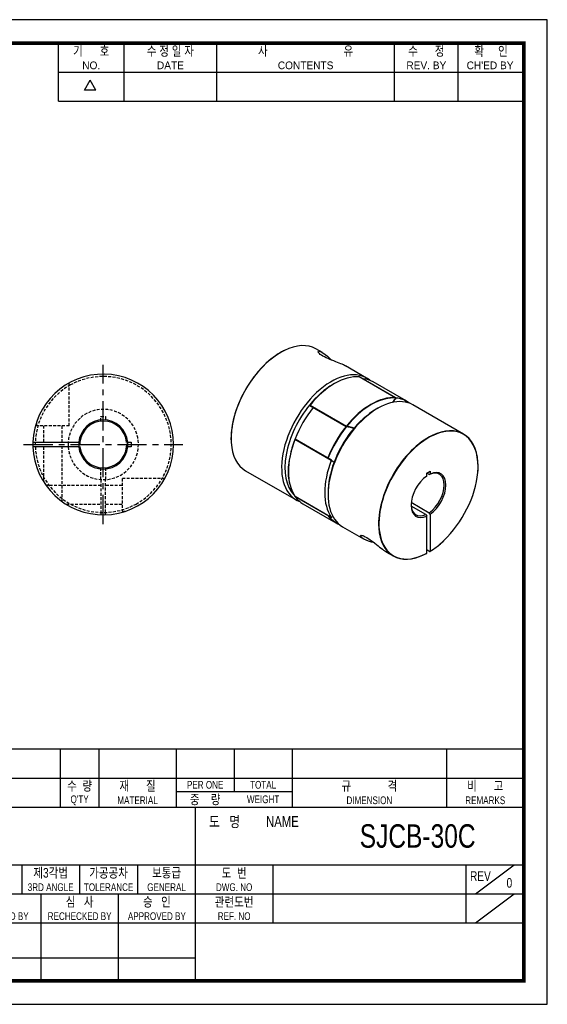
# Model space of a CAD drawing. Header units: millimetres. Extents: x 0 to 297, y 0 to 210.
# Tile 2 of 2: x 184 to 297, y 0 to 210. Entities that reach past the tile are written whole.
import ezdxf
from ezdxf.enums import TextEntityAlignment as Align

# ---------------------------------------------------------------- set-up
doc = ezdxf.new("R2010")
doc.units = ezdxf.units.MM
doc.header["$LTSCALE"] = 5
for name, pattern in [('CENTER', [2, 1.25, -0.25, 0.25, -0.25]), ('DASHED', [0.75, 0.5, -0.25]), ('HIDDEN2', [0.1875, 0.125, -0.0625])]:
    doc.linetypes.add(name, pattern=pattern)
doc.layers.get('0').update_dxf_attribs({"linetype": 'CONTINUOUS'})
for name, color, linetype in [('BM', 2, 'CONTINUOUS'), ('CT', 1, 'CENTER'), ('D', 7, 'CONTINUOUS'), ('HD', 4, 'DASHED')]:
    doc.layers.add(name, color=color, linetype=linetype)
doc.styles.get("Standard").update_dxf_attribs({"font": 'Gulim.ttf', "width": 0.8, "height": 3})

msp = doc.modelspace()

# ---------------------------------------------------------------- linework, layer by layer
for p, q in [((192.71392, 192.64074), (192.71392, 205)), ((206.72109, 192.64074), (206.72109, 205)), ((226.49591, 192.64074), (226.49591, 205)), ((264.39765, 192.64074), (264.39765, 205)), ((277.99284, 192.64074), (277.99284, 205)), ((192.71392, 198.82037), (291.58802, 198.82037)), ((198.25647, 194.97648), (199.49239, 197.11716)), ((200.72832, 194.97648), (199.49239, 197.11716)), ((200.72832, 194.97648), (198.25647, 194.97648)), ((192.71392, 192.64074), (291.58802, 192.64074)), ((292, 54.43705), (147.8086, 54.43705)), ((193.1259, 54.43705), (193.1259, 42.07779)), ((201.36541, 54.43705), (201.36541, 42.07779)), ((217.84443, 54.43705), (217.84443, 42.07779)), ((230.20369, 54.43705), (230.20369, 45.37359)), ((242.56295, 54.43705), (242.56295, 42.07779)), ((275.52098, 54.43705), (275.52098, 42.07779)), ((147.8086, 48.25742), (292, 48.25742)), ((217.84443, 45.37359), (242.56295, 45.37359)), ((147.8086, 42.07779), (292, 42.07779)), ((221.96418, 5), (221.96418, 42.07779)), ((147.8086, 29.71852), (292, 29.71852)), ((184.88639, 29.71852), (184.88639, 23.53889)), ((197.24565, 29.71852), (197.24565, 23.53889)), ((209.60492, 29.71852), (209.60492, 23.53889)), ((238.4432, 29.71852), (238.4432, 17.35926)), ((279.64074, 29.71852), (279.64074, 17.35926)), ((281.70061, 23.53889), (289.94012, 29.71852)), ((147.8086, 23.53889), (221.96418, 23.53889)), ((189.00615, 23.53889), (189.00615, 5)), ((205.48516, 23.53889), (205.48516, 5)), ((221.96418, 23.53889), (292, 23.53889)), ((281.70061, 17.35926), (289.94012, 23.53889)), ((147.8086, 17.35926), (292, 17.35926)), ((147.8086, 9.87984), (221.96418, 9.87984))]:
    msp.add_line(p, q)
msp.add_lwpolyline([(297, 210), (0, 210), (0, 0), (297, 0)], close=True)
msp.add_lwpolyline([(292, 205, 0.8, 0.8, 0), (5, 205, 0.8, 0.8, 0), (5, 5, 0.8, 0.8, 0), (292, 5, 0.8, 0.8, 0)], format="xyseb", close=True)
at = {"layer": 'BM', "linetype": 'Continuous'}
for p, q in [((249.0371, 138.9899), (247.65078, 139.79029)), ((258.43416, 133.5645), (253.97297, 136.14017)), ((251.64127, 132.41332), (251.28772, 132.2092)), ((264.63418, 129.36853), (256.89136, 133.83885)), ((264.64168, 129.36626), (256.89759, 133.83731)), ((257.70477, 133.40407), (264.70513, 129.36241)), ((266.88409, 128.68594), (259.88373, 132.72759)), ((264.66965, 129.34193), (264.66036, 129.34729)), ((246.33784, 127.73625), (246.33208, 127.87332)), ((246.3392, 127.73358), (254.1265, 123.23758)), ((246.39118, 127.77657), (254.134, 123.30625)), ((254.06305, 123.2182), (247.06269, 127.25986)), ((247.09817, 127.28034), (254.09852, 123.23868)), ((260.83366, 127.10609), (260.4801, 126.90197)), ((279.11704, 121.62324), (268.33366, 127.84903)), ((187.34951, 119.89917), (187.29948, 119.89917)), ((187.34951, 119.89917), (197.06501, 119.89917)), ((197.31621, 119.89917), (197.06501, 119.89917)), ((207.51728, 119.89917), (207.26608, 119.89917)), ((207.51728, 119.89917), (208.27027, 119.89917)), ((208.27027, 119.89917), (208.27027, 118.89917)), ((250.91045, 116.00826), (243.16763, 120.47857)), ((243.20841, 120.58404), (250.20876, 116.54238)), ((250.20876, 116.50142), (243.20841, 120.54308)), ((251.01065, 116.02341), (243.22335, 120.51941)), ((187.29948, 118.89917), (187.34951, 118.89917)), ((197.06501, 118.89917), (187.34951, 118.89917)), ((197.06501, 118.89917), (197.31621, 118.89917)), ((207.26608, 118.89917), (207.51728, 118.89917)), ((208.27027, 118.89917), (207.51728, 118.89917)), ((251.02467, 116.01343), (251.50421, 115.60282)), ((232.65078, 113.80953), (243.43416, 107.58374)), ((271.29884, 113.29026), (272.00594, 113.69851)), ((272.00594, 113.69851), (272.00594, 113.08369)), ((271.29884, 112.67544), (271.29884, 113.29026)), ((271.82917, 112.98065), (271.29884, 113.28684)), ((271.82917, 112.98065), (272.00594, 113.08369)), ((243.16763, 108.35401), (250.91045, 103.88369)), ((243.17335, 108.34865), (250.91743, 103.8776)), ((250.20876, 104.25397), (243.20841, 108.29563)), ((250.22706, 109.14317), (250.22706, 108.73492)), ((244.88373, 106.74683), (251.88409, 102.70517)), ((271.12206, 104.44836), (267.9578, 106.27525)), ((267.97563, 107.08146), (271.82917, 104.85661)), ((251.28934, 104.03718), (251.02467, 103.88804)), ((271.12206, 104.44836), (271.29884, 104.1412)), ((271.29884, 96.20853), (271.29884, 104.1412)), ((272.00594, 104.54945), (271.82917, 104.85661)), ((272.00594, 104.54945), (272.00594, 96.61678)), ((253.33366, 101.86826), (257.79485, 99.29259)), ((271.29884, 96.98418), (271.97059, 96.59634)), ((262.73072, 96.44287), (264.11704, 95.64248))]:
    msp.add_line(p, q, dxfattribs=at)
at = {"layer": 'BM', "linetype": 'HIDDEN2'}
msp.add_line((195.0875, 117.49917), (195.0293, 117.52417), dxfattribs=at)
at = {"layer": 'BM', "linetype": 'Continuous'}
for centre, radius, start, end in [((247.086, 126.95974), 13.95044, 119.9288449, 125.2000328), ((246.04556, 128.87483), 11.77176, 115.9407322, 120.1906986), ((202.29114, 119.39917), 15, 181.9102132, 178.0897868), ((257.68703, 133.35851), 0.05, 84.7268674, 126.5058068), ((264.61668, 129.32296), 0.05, 0, 60), ((264.61668, 129.32296), 0.05, 321.4054068, 0), ((247.08043, 127.23478), 0.05, 84.7268674, 141.2728988), ((202.29114, 119.39917), 5.25, 5.4650238, 174.5349762), ((202.29114, 119.39917), 5, 5.7391705, 174.2608295), ((254.1515, 123.28088), 0.05, 240, 264.3903843), ((202.29114, 119.39917), 15, 178.0897868, 181.9102132), ((202.29114, 119.39917), 7.5, 176.1774463, 183.8225537), ((202.29114, 119.39917), 7.5, 176.1774463, 183.8225537), ((202.29114, 119.39917), 5.25, 174.5349762, 185.4650238), ((202.29114, 119.39917), 5.25, 0, 5.4650238), ((241.19487, 120.66192), 11.66557, 177.714517, 184.1047763), ((243.19835, 120.4761), 0.05, 60, 158.9944297), ((243.23899, 120.58122), 0.05, 158.7271012, 215.2731326), ((202.29114, 119.39917), 5.25, 185.4650238, 354.5349762), ((202.29114, 119.39917), 5, 185.7391705, 354.2608295), ((202.29114, 119.39917), 5.25, 354.5265871, 0), ((268.65707, 114.69927), 13.58094, 354.5526742, 3.8064323), ((252.14417, 113.6537), 10.42839, 169.8644293, 210.4829764), ((243.19835, 108.39195), 0.05, 214.5990913, 240), ((243.23899, 108.33377), 0.05, 173.4941932, 215.2731326), ((263.39568, 110.81712), 16.59428, 309.7602336, 313.9746447), ((263.25015, 110.71505), 16.60984, 301.77236, 310.3713047), ((268.47089, 101.13379), 5.69141, 295.0291982, 299.6690638)]:
    msp.add_arc(centre, radius, start, end, dxfattribs=at)
at = {"layer": 'BM', "linetype": 'HIDDEN2'}
for centre, radius, start, end in [((202.29114, 119.39917), 14.5, 178.0238917, 181.9761083), ((202.29114, 119.39917), 5, 174.2608295, 185.7391705), ((202.29114, 119.39917), 5, 354.2608295, 5.7391705), ((194.97131, 117.54917), 0.05, 299.1021288, 14.1837906)]:
    msp.add_arc(centre, radius, start, end, dxfattribs=at)
at = {"layer": 'BM', "linetype": 'Continuous'}
for centre, major_axis, ratio, start_param, end_param in [((240.15078, 126.79991), (-7.5, -12.99038), 0.577350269, 3.141592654, 3.854326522), ((240.15078, 126.79991), (-7.5, -12.99038), 0.577350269, 3.854326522, 5.570248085), ((240.11543, 126.82032), (-7.475, -12.94708), 0.577350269, 4.030729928, 5.460878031), ((250.93416, 120.57412), (-7.5, -12.99038), 0.577350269, 3.044803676, 6.379974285), ((251.64127, 120.16587), (7.5, 12.99038), 0.577350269, 0.267582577, 1.303213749), ((257.68703, 133.35851), (0.025, 0.0433), 0.577350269, 0.259867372, 1.1607453), ((257.68703, 133.35851), (-0.0046, -0.04979), 0.789081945, 2.793043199, 3.141592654), ((252.38373, 119.73721), (-7.5, -12.99038), 0.577350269, 3.141592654, 3.401460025), ((251.28772, 120.37), (7.25, 12.55737), 0.577350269, 0.785398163, 1.289856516), ((260.83366, 114.85864), (7.5, 12.99038), 0.577350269, 0, 3.141592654), ((259.38409, 115.69555), (7.5, 12.99038), 0.577350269, 0.267582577, 1.303213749), ((259.41944, 115.67514), (7.475, 12.94708), 0.577350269, 0.503936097, 1.303213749), ((259.41944, 115.67514), (7.475, 12.94708), 0.577350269, 0.267582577, 0.503936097), ((270.02604, 121.79887), (-7.525, -13.03368), 0.577350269, 4.456353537, 4.536096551), ((270.02604, 121.79887), (7.475, 12.94708), 0.577350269, 1.310928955, 1.389296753), ((264.61668, 129.32296), (-0.025, -0.0433), 0.577350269, 3.141592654, 3.409175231), ((264.61668, 129.32296), (0.00401, 0.04984), 0.787439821, 4.354566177, 5.925362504), ((264.68739, 129.31685), (0.025, 0.0433), 0.577350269, 0.259867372, 1.310928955), ((264.68739, 129.31685), (-0.03901, 0.03128), 0.209800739, 3.773261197, 5.344057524), ((259.38409, 115.69555), (-7.5, -12.99038), 0.577350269, 3.044803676, 3.401460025), ((264.68739, 129.31685), (0.0046, 0.04979), 0.789081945, 4.363839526, 5.934635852), ((259.41944, 115.67514), (-7.475, -12.94708), 0.577350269, 3.064627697, 3.401460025), ((251.28772, 120.37), (7.25, 12.55737), 0.577350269, 1.289856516, 2.976355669), ((252.34838, 119.75762), (-7.475, -12.94708), 0.577350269, 4.452521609, 4.972256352), ((252.38373, 119.73721), (7.5, 12.99038), 0.577350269, 1.310928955, 1.830663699), ((247.08043, 127.23478), (0.025, 0.0433), 0.577350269, 0.259867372, 1.310928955), ((247.08043, 127.23478), (-0.0046, -0.04979), 0.789081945, 2.793043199, 3.141592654), ((241.77713, 113.61349), (-7.5, -12.99038), 0.577350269, 3.398056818, 3.401460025), ((260.4801, 115.06277), (-7.25, -12.55737), 0.577350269, 3.926990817, 4.993328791), ((259.38409, 115.69555), (-7.5, -12.99038), 0.577350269, 4.452521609, 4.972256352), ((259.41944, 115.67514), (7.475, 12.94708), 0.577350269, 1.310928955, 1.830663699), ((254.08079, 123.19313), (0.025, 0.0433), 0.577350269, 0.259867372, 1.310928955), ((254.08079, 123.19313), (0.03901, -0.03128), 0.209800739, 0.631668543, 2.20246487), ((248.77749, 109.57183), (-7.5, -12.99038), 0.577350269, 3.397628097, 3.401460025), ((254.08079, 123.19313), (-0.0046, -0.04979), 0.789081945, 1.222246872, 2.793043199), ((254.1515, 123.28088), (0.025, 0.0433), 0.577350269, 1.303213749, 3.141592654), ((248.81284, 109.55142), (-7.475, -12.94708), 0.577350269, 3.216537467, 3.401460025), ((248.77749, 109.57183), (-7.5, -12.99038), 0.577350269, 3.210379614, 3.397628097), ((254.1515, 123.28088), (-0.03886, 0.03146), 0.215882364, 3.774254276, 5.345050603), ((254.1515, 123.28088), (0.00489, 0.04976), 0.789880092, 3.141592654, 4.368475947), ((248.81284, 109.55142), (-7.525, -13.03368), 0.577350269, 3.213886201, 3.397628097), ((271.65239, 108.61245), (-7.475, -12.94708), 0.577350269, 3.704294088, 5.738891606), ((271.61704, 108.63286), (7.5, 12.99038), 0.577350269, 5.569857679, 6.988504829), ((271.65239, 108.61245), (-7.475, -12.94708), 0.577350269, 2.250275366, 3.704294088), ((240.15078, 126.79991), (-7.5, -12.99038), 0.577350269, 5.570248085, 6.283185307), ((252.38373, 119.73721), (-7.5, -12.99038), 0.577350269, 4.979971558, 6.01560273), ((252.34838, 119.75762), (-7.475, -12.94708), 0.577350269, 4.979971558, 5.351130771), ((243.19835, 120.4761), (0.04668, -0.01792), 0.215882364, 3.141592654, 4.079727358), ((243.19835, 120.4761), (-0.025, -0.0433), 0.577350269, 3.141592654, 4.979971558), ((243.23899, 120.58122), (0.04082, 0.02887), 0.789081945, 3.141592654, 3.490142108), ((243.23899, 120.58122), (-0.025, -0.0433), 0.577350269, 4.972256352, 6.023317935), ((252.38373, 131.98466), (7.5, 12.99038), 0.577350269, 2.881725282, 2.885128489), ((271.61704, 108.63286), (7.5, 12.99038), 0.577350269, 0.705319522, 2.429824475), ((260.12655, 115.26689), (-7.5, -12.99038), 0.577350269, 4.979971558, 6.01560273), ((250.23935, 116.53956), (-0.025, -0.0433), 0.577350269, 4.972256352, 6.023317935), ((250.23935, 116.53956), (0.04659, -0.01814), 0.209800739, 4.080720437, 5.651516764), ((250.23935, 116.53956), (0.04082, 0.02887), 0.789081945, 3.490142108, 5.060938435), ((259.38409, 127.943), (7.5, 12.99038), 0.577350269, 2.881725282, 2.885128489), ((260.4801, 115.06277), (-7.25, -12.55737), 0.577350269, 4.993328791, 5.497787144), ((259.41944, 127.92259), (7.475, 12.94708), 0.577350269, 2.881725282, 2.898208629), ((271.47561, 108.71451), (-2.5, -4.33013), 0.577350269, 0.885565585, 3.826823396), ((271.65239, 108.61245), (-2.625, -4.54663), 0.577350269, 0.880780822, 3.831608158), ((271.65239, 108.61245), (2.625, 4.54663), 0.577350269, 0.880780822, 3.831608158), ((271.65239, 108.61245), (-7.475, -12.94708), 0.577350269, 1.099647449, 2.250275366), ((243.19835, 108.39195), (0.04116, 0.02839), 0.787439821, 3.141592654, 3.499415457), ((243.19835, 108.39195), (0.025, 0.0433), 0.577350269, 2.874010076, 3.141592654), ((243.23899, 108.33377), (0.04082, 0.02887), 0.789081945, 3.141592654, 3.490142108), ((243.23899, 108.33377), (-0.025, -0.0433), 0.577350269, 5.122440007, 6.023317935), ((252.38373, 119.73721), (7.5, 12.99038), 0.577350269, 2.881725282, 3.141592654), ((271.47561, 108.71451), (2.5, 4.33013), 0.577350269, 2.380892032, 3.826823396), ((250.23935, 104.29211), (-0.025, -0.0433), 0.577350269, 5.122440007, 6.023317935), ((250.23935, 104.29211), (0.04082, 0.02887), 0.789081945, 3.490142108, 4.635734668), ((259.38409, 115.69555), (7.5, 12.99038), 0.577350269, 2.881725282, 3.238381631), ((259.41944, 115.67514), (7.475, 12.94708), 0.577350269, 2.886965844, 3.21855761), ((271.61704, 108.63286), (7.5, 12.99038), 0.577350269, 2.429824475, 3.854977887), ((271.65239, 108.61245), (-7.475, -12.94708), 0.577350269, -0.544293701, 0.751947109), ((271.65239, 108.61245), (-7.475, -12.94708), 0.577350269, 0.818849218, 1.099647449)]:
    msp.add_ellipse(centre, major_axis=major_axis, ratio=ratio, start_param=start_param, end_param=end_param, dxfattribs=at)
for points, knots in [([(253.97717, 136.13774), (253.70071, 136.29732), (253.37227, 136.4543), (252.53409, 136.80759), (252.01638, 137.00091), (250.92535, 137.41965), (250.34701, 137.64974), (249.32331, 138.13451), (248.87697, 138.39303), (248.2821, 138.84541), (248.12718, 139.04001), (248.09375, 139.27318), (248.20922, 139.31097), (248.7836, 139.18159), (249.44452, 138.77727), (250.40482, 137.96538), (250.69451, 137.69492), (250.98966, 137.40013)], [0.0072739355, 0.0072739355, 0.0072739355, 0.0072739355, 0.0625, 0.0625, 0.125, 0.125, 0.1875, 0.1875, 0.25, 0.25, 0.3125, 0.3125, 0.375, 0.375, 0.5, 0.5, 0.5521587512, 0.5521587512, 0.5521587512, 0.5521587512]), ([(256.89136, 133.83885), (256.89409, 133.83863), (256.8962, 133.8381), (256.89756, 133.83732), (256.89758, 133.83732), (256.89759, 133.83731), (256.89761, 133.8373)], [0, 0, 0, 0, 0.1014119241, 0.1014119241, 0.1014119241, 0.1024380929, 0.1024380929, 0.1024380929, 0.1024380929]), ([(246.33784, 127.73625), (246.33785, 127.73438), (246.33873, 127.73344), (246.34028, 127.73333), (246.34216, 127.73319), (246.34506, 127.73426), (246.34883, 127.73651), (246.35213, 127.73848), (246.35619, 127.74142), (246.36088, 127.74536), (246.36419, 127.74814), (246.36789, 127.75149), (246.37183, 127.75533), (246.37487, 127.75831), (246.37812, 127.76165), (246.38135, 127.76518), (246.3841, 127.76818), (246.38689, 127.77138), (246.3895, 127.77453), (246.39007, 127.77521), (246.39063, 127.77589), (246.39118, 127.77657)], [0, 0, 0, 0, 0.192553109, 0.192553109, 0.192553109, 0.425964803, 0.425964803, 0.425964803, 0.630586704, 0.630586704, 0.630586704, 0.774490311, 0.774490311, 0.774490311, 0.885653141, 0.885653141, 0.885653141, 0.979889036, 0.979889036, 0.979889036, 1, 1, 1, 1]), ([(251.02467, 116.01343), (251.0185, 116.01885), (251.01141, 116.02338), (251.00391, 116.02693), (250.99484, 116.03121), (250.98496, 116.03418), (250.97493, 116.03554), (250.96613, 116.03674), (250.95699, 116.03674), (250.94821, 116.03516), (250.94201, 116.03405), (250.93586, 116.03211), (250.93027, 116.02922), (250.92596, 116.02698), (250.92189, 116.0241), (250.91852, 116.02066), (250.91565, 116.01773), (250.91322, 116.01432), (250.91148, 116.01067), (250.91111, 116.00988), (250.91076, 116.00907), (250.91045, 116.00826)], [0, 0, 0, 0, 0.192553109, 0.192553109, 0.192553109, 0.425964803, 0.425964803, 0.425964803, 0.630586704, 0.630586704, 0.630586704, 0.774490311, 0.774490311, 0.774490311, 0.885653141, 0.885653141, 0.885653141, 0.979889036, 0.979889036, 0.979889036, 1, 1, 1, 1]), ([(250.91045, 103.88369), (250.912, 103.88144), (250.9144, 103.87937), (250.91733, 103.87766), (250.92026, 103.87596), (250.92378, 103.87456), (250.92756, 103.8735), (250.93289, 103.87199), (250.93888, 103.87109), (250.94495, 103.87068), (250.95337, 103.87011), (250.96222, 103.87046), (250.97078, 103.87147), (250.98158, 103.87274), (250.99231, 103.8751), (251.00211, 103.87828), (251.01028, 103.88094), (251.01801, 103.88423), (251.02467, 103.88804)], [0, 0, 0, 0, 0.101411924, 0.101411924, 0.101411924, 0.201993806, 0.201993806, 0.201993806, 0.34420693, 0.34420693, 0.34420693, 0.541982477, 0.541982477, 0.541982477, 0.792141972, 0.792141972, 0.792141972, 1, 1, 1, 1]), ([(257.89425, 99.23691), (257.58816, 99.40386), (257.35764, 99.56963), (257.09913, 99.85759), (257.08172, 99.97322), (257.30764, 100.05395), (257.55514, 100.01488), (258.24895, 99.72057), (258.69758, 99.46072), (259.6312, 98.81277), (260.12191, 98.4243), (261.03912, 97.68087), (261.46365, 97.33132), (262.17215, 96.79678), (262.46882, 96.59666), (262.73832, 96.44155)], [0, 0, 0, 0, 0.0625, 0.0625, 0.125, 0.125, 0.1875, 0.1875, 0.25, 0.25, 0.3125, 0.3125, 0.375, 0.375, 0.4288353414, 0.4288353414, 0.4288353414, 0.4288353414]), ([(271.97059, 96.59634), (271.97454, 96.59406), (271.97855, 96.59253), (271.98229, 96.59189), (271.98602, 96.59124), (271.98958, 96.59147), (271.99267, 96.59254), (271.99576, 96.59361), (271.99846, 96.59555), (272.00056, 96.59821), (272.00266, 96.60088), (272.00421, 96.60433), (272.00508, 96.60829), (272.00565, 96.6109), (272.00594, 96.61376), (272.00594, 96.61678)], [0, 0, 0, 0, 0.21479167, 0.21479167, 0.21479167, 0.429579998, 0.429579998, 0.429579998, 0.644421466, 0.644421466, 0.644421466, 0.85937773, 0.85937773, 0.85937773, 1, 1, 1, 1]), ([(271.29884, 96.20853), (271.29884, 96.20395), (271.29815, 96.19971), (271.29684, 96.19615), (271.29553, 96.19259), (271.29356, 96.18962), (271.29108, 96.18748), (271.29053, 96.18699), (271.28994, 96.18655), (271.28933, 96.18615)], [0, 0, 0, 0, 0.215089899, 0.215089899, 0.215089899, 0.4301832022, 0.4301832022, 0.4301832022, 0.4786167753, 0.4786167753, 0.4786167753, 0.4786167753])]:
    msp.add_open_spline(points, degree=3, knots=knots, dxfattribs=at)
for points, weights in [([(264.65576, 129.29177), (264.65786, 129.29441), (264.65203, 129.30254)], [0.858648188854, 0.880868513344, 1]), ([(247.04142, 127.26607), (247.03928, 127.26339), (247.04507, 127.2552)], [0.858616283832, 0.880782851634, 1]), ([(247.06269, 127.25986), (247.04475, 127.27022), (247.04142, 127.26607)], [1, 0.826323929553, 0.858616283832]), ([(243.20841, 120.58404), (243.19047, 120.5944), (243.1924, 120.59936)], [1, 0.826323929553, 0.858616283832]), ([(243.1924, 120.59936), (243.19364, 120.60255), (243.20364, 120.60163)], [0.858616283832, 0.880782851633, 1])]:
    msp.add_rational_spline(points, weights, degree=2, dxfattribs=at)
msp.add_open_spline([(260.146, 98.39465), (259.24891, 98.63775), (258.46101, 98.92777), (257.89425, 99.23691)], degree=3, dxfattribs=at)
at = {"layer": 'CT'}
for p, q in [((202.29114, 102.39917), (202.29114, 136.39917)), ((185.29114, 119.39917), (219.29114, 119.39917))]:
    msp.add_line(p, q, dxfattribs=at)
at = {"layer": 'HD', "linetype": 'HIDDEN2'}
for p, q in [((195.03698, 123.39917), (195.03698, 132.5266)), ((188.03698, 124.07327), (188.03698, 123.39917)), ((201.79114, 124.37411), (201.79114, 125.37831)), ((201.79114, 125.37831), (202.79114, 125.37831)), ((202.79114, 125.37831), (202.79114, 124.37411)), ((195.03698, 123.39917), (188.03698, 123.39917)), ((189.53698, 123.39917), (189.53698, 119.89917)), ((193.53698, 119.89917), (193.53698, 123.39917)), ((189.53698, 118.89917), (189.53698, 111.50165)), ((193.53698, 107.22272), (193.53698, 118.89917)), ((201.79114, 111.91586), (201.79114, 114.42424)), ((202.79114, 114.42424), (202.79114, 111.91586)), ((201.79114, 111.91586), (201.79114, 104.9078)), ((202.79114, 104.9078), (202.79114, 111.91586)), ((215.41857, 112.14501), (206.29114, 112.14501)), ((206.29114, 112.14501), (206.29114, 105.14501)), ((201.79114, 110.64501), (190.11468, 110.64501)), ((206.29114, 110.64501), (202.79114, 110.64501)), ((194.39362, 106.64501), (201.79114, 106.64501)), ((202.79114, 106.64501), (206.29114, 106.64501)), ((206.29114, 105.14501), (206.96524, 105.14501)), ((201.79114, 104.9078), (201.79114, 104.40751)), ((202.79114, 104.40751), (202.79114, 104.9078))]:
    msp.add_line(p, q, dxfattribs=at)
for radius, start, end in [(14.5, 61.0966655, 118.9033345), (14.5, 118.9033345, 178.0238917), (14.5, 298.9033345, 61.0966655), (7.5, 183.8225537, 176.1774463), (14.5, 181.9761083, 241.0966655), (14.5, 241.0966655, 298.9033345)]:
    msp.add_arc((202.29114, 119.39917), radius, start, end, dxfattribs=at)

# ---------------------------------------------------------------- texts
at = {"layer": 'D', "width": 0.8}
for s, height, p in [('기      호', 2.059877, (199.71751, 203.3521)), ('수 정 일 자', 2.059877, (216.6085, 203.3521)), ('사                           유', 2.0598771, (245.44678, 203.3521)), ('수      정', 2.059877, (271.19524, 203.3521)), ('확     인', 2.059877, (284.99642, 203.3521)), ('수  량', 2.059877, (197.24565, 46.60952)), ('재      질', 2.059877, (209.60492, 46.60952)), ('PER ONE', 1.647902, (224.02406, 46.8155)), ('TOTAL', 1.647902, (236.38332, 46.8155)), ('규             격', 2.0598771, (259.04197, 46.60952)), ('비      고', 2.059877, (283.76049, 46.60952)), ("Q'TY", 1.647902, (197.24565, 43.5197)), ('MATERIAL', 1.647902, (209.60492, 43.5197)), ('중    량', 2.059877, (224.02406, 43.72569)), ('WEIGHT', 1.647902, (236.38332, 43.72569)), ('DIMENSION', 1.647902, (259.04197, 43.5197)), ('REMARKS', 1.647902, (283.76049, 43.5197)), ('도   명', 2.307062, (228.14381, 38.98797)), ('NAME', 2.307062, (240.50307, 38.98797)), ('SJCB-30C', 5, (269.34135, 35.89816)), ('제3각법', 2.059877, (191.06602, 28.07062)), ('가공공차', 2.059877, (203.42529, 28.07062)), ('보통급', 2.059877, (215.78455, 28.07062)), ('도  번', 2.059877, (230.20369, 28.07062)), ('REV', 2.059877, (282.73055, 27.34967)), ('3RD ANGLE', 1.647902, (191.06602, 24.98081)), ('TOLERANCE', 1.647902, (203.42529, 24.98081)), ('GENERAL', 1.647902, (215.78455, 24.98081)), ('DWG. NO', 1.647902, (230.20369, 24.98081)), ('0', 2.05988, (288.91018, 25.90775)), ('심   사', 2.059877, (197.24565, 21.89099)), ('승   인', 2.059877, (213.72467, 21.89099)), ('관련도번', 2.059877, (230.20369, 21.89099)), ('REF. NO', 1.647902, (230.20369, 18.80118))]:
    msp.add_text(s, height=height, dxfattribs=at).set_placement(p, align=Align.MIDDLE)
at = {"layer": 'D'}
for s, p in [('NO.', (199.71751, 200.26228)), ('DATE', (216.6085, 200.26228)), ('CONTENTS', (245.44678, 200.26228)), ('REV. BY', (271.19524, 200.26228)), ("CH'ED BY", (284.79043, 200.26228))]:
    msp.add_text(s, height=1.647902, dxfattribs=at).set_placement(p, align=Align.MIDDLE)
at = {"layer": 'D', "width": 0.8}
for s, height, p in [('CHECKED BY', 1.647902, (180.76664, 17.97719)), ('RECHECKED BY', 1.6479017, (197.24565, 17.97719)), ('APPROVED BY', 1.6479017, (213.72467, 17.97719))]:
    msp.add_text(s, height=height, dxfattribs=at).set_placement(p, align=Align.CENTER)

doc.saveas('drawing.dxf')
